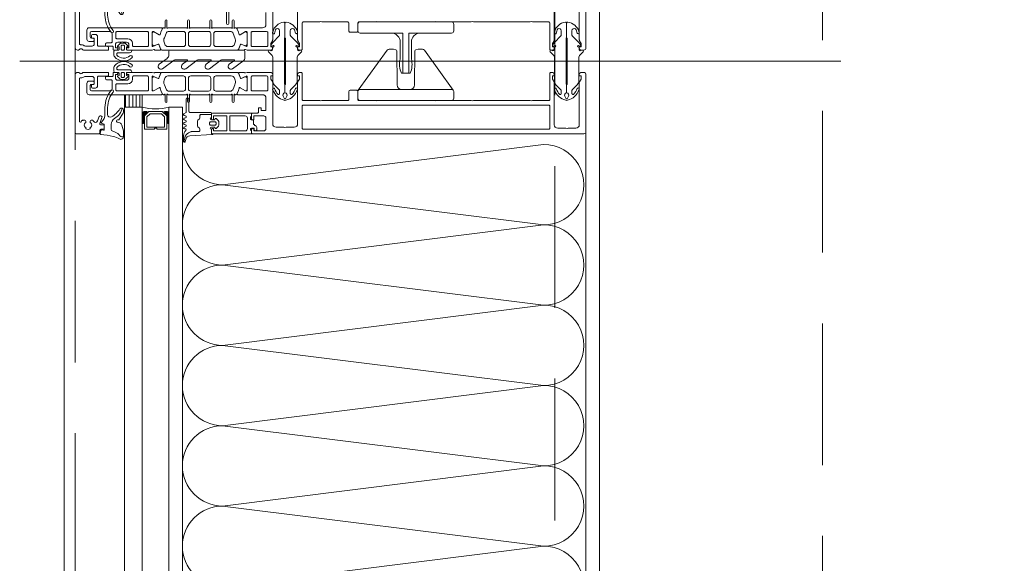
# Model space of a CAD drawing. Header units: millimetres. Extents: x 144573 to 336993, y 74252 to 247042.
# Tile 46 of 256: x 146702 to 147143, y 184055 to 184299. Entities that reach past the tile are written whole.
import ezdxf

# ---------------------------------------------------------------- set-up
doc = ezdxf.new("R2010")
doc.units = ezdxf.units.MM
doc.linetypes.add('ČÁRKOVANÁ', pattern=[19.05, 12.7, -6.35])
doc.layers.add('FASÁDA DETAILNÍ', color=255, linetype='Continuous', lineweight=0)

# ---------------------------------------------------------------- blocks, each defined once
blk = doc.blocks.new('244748_a')
blk.add_lwpolyline([(8.32, -1.69, 0.082248), (6.34, -0.9, -1.09695), (6.94, -0.1, -0.315353), (11.26, -5.15, -0.480529), (10.87, -5.64), (4.27, -5.64), (4.08, -5.45), (-16.53, -5.45), (-16.72, -5.64), (-20.43, -5.64, 0.574019), (-21.93, -4.78), (-22.99, -5.4, 0.524827), (-22.99, -5.9), (-21.93, -6.52, 0.574021), (-20.43, -5.66), (-16.72, -5.66), (-16.53, -5.85), (4.08, -5.85), (4.27, -5.66), (10.87, -5.66, -0.480529), (11.26, -6.15, -0.326229), (6.88, -11.09, -1.09695), (6.28, -10.3, 0.081457), (8.32, -9.61, 0.599203), (7.48, -8.05), (5.52, -8.05, 0.198965), (5.17, -8.2), (2.22, -11.15), (0.93, -12.01, -0.738038), (0.51, -11.62), (0.87, -11, 1), (0.35, -10.7), (0, -11.3), (-0.98, -11.3, 0.619205), (-1.45, -12.06), (-1.28, -12.43, -0.808139), (-2.04, -13.04), (-3.63, -11.44, 0.198906), (-4.34, -11.15), (-14.99, -11.15, -0.198936), (-16.76, -10.42), (-18.98, -8.2, 0.198942), (-19.33, -8.05), (-20.67, -8.05, 0.500217), (-21.09, -8.73, 0.122037), (-18.5, -10.27, -1.093735), (-19.1, -11.07, -0.240768), (-23.7, -6.07, -0.106226), (-23.7, -5.23, -0.256232), (-19, -0.13, -1.093735), (-18.4, -0.92, 0.116856), (-21.09, -2.57, 0.500217), (-20.67, -3.25), (-19.33, -3.25, 0.198942), (-18.98, -3.1), (-16.75, -0.88, -0.198936), (-14.99, -0.15), (-4.34, -0.15, 0.198907), (-3.63, 0.14), (-2.04, 1.74, -0.808139), (-1.28, 1.13), (-1.45, 0.76, 0.619205), (-0.98, 0), (0, 0), (0.35, -0.6, 1), (0.87, -0.3), (0.51, 0.32, -0.738038), (0.93, 0.71), (2.22, -0.15), (5.17, -3.1, 0.198965), (5.52, -3.25), (7.48, -3.25, 0.599203)], format="xyb", close=True)
blk = doc.blocks.new('236134_0100_s_v')
for points in [[(22.8, -23), (22.8, -5), (42, -5, 0.414214), (43, -4), (43, -1, 0.414214), (42, 0), (1, 0, 0.414214), (0, -1), (0, -4, 0.414214), (1, -5), (20.2, -5), (20.2, -23)], [(15, -5, -0.414214), (19, -9), (19, -16.57, 0.165764), (19.53, -23), (23.47, -23, 0.165764), (24, -16.57), (24, -9, -0.414214), (28, -5)]]:
    blk.add_lwpolyline(points, format="xyb")
blk = doc.blocks.new('236134_0200_s_v')
for points in [[(19.58, 5, -0.41166), (17.58, 6.98), (17.45, 22.25, 0.344217), (17.07, 22.73), (16, 23), (14, 23, 0.240828), (13.19, 22.59), (0.19, 4.59)], [(23.42, 5, 0.41166), (25.42, 6.98), (25.55, 22.25, -0.344217), (25.93, 22.73), (27, 23), (29, 23, -0.240828), (29.81, 22.59), (42.81, 4.59)]]:
    blk.add_lwpolyline(points, format="xyb")
blk.add_lwpolyline([(42, 5), (1, 5, 0.414214), (0, 4), (0, 1, 0.414214), (1, 0), (42, 0, 0.414214), (43, 1), (43, 4, 0.414214)], format="xyb", close=True)
blk = doc.blocks.new('284336')
for points in [[(-0.7, -9.6), (-10, -9.6, 0.414511), (-10.51, -10.11), (-10.51, -15.51, -1), (-11.69, -15.51), (-11.69, -9.6), (-12.69, -8.95, -0.668884), (-12.6, -8.23), (-11.99, -8.01, 0.766384), (-11.99, -7.21), (-12.6, -6.99, -0.76831), (-12.6, -6.23), (-11.99, -6.01, 0.766384), (-11.99, -5.21), (-12.6, -4.99, -0.76831), (-12.6, -4.23), (-11.99, -4.01, 0.766384), (-11.99, -3.21), (-12.6, -2.99, -0.877523), (-12.5, -2.22), (-12.1, -2.22, 0.698129), (-11.83, -1.5, -0.220231), (-12.89, 0.78), (-12.89, 3.45, -0.157143), (-12.82, 3.68), (-12.69, 3.42, -0.067482), (-12.48, 2.53, 0.393136), (-8.66, -1.02), (-6.1, -1.02, -0.414214), (-5.61, -1.51), (-5.61, -2.22, -0.267949), (-5.85, -2.65), (-6.35, -2.93, 0.267949), (-6.61, -3.38), (-6.61, -5.84, 0.267949), (-6.35, -6.29), (-5.85, -6.57, -0.267949), (-5.61, -7), (-5.61, -8.11, 0.414215), (-5.1, -8.62), (-0.41, -8.62), (-0.41, -9.31, -0.414212), (-0.7, -9.6)], [(-0.41, 0), (-0.41, -2, 0.990243), (-0.4, -3.02), (0.9, -3.02, 0.414214), (1.21, -2.71), (1.21, -2.61, -0.668123), (1.71, -2.4), (2.75, -3.45, -0.199004), (2.89, -3.79), (2.89, -5.43, -0.199038), (2.75, -5.77), (1.71, -6.82, -0.668191), (1.21, -6.61), (1.21, -6.51, 0.414214), (0.9, -6.2), (-0.4, -6.2, 0.990269), (-0.41, -7.22), (-0.41, -8.6), (-5.1, -8.6, -0.414215), (-5.59, -8.11), (-5.59, -7, 0.267949), (-5.84, -6.56), (-6.34, -6.27, -0.267949), (-6.59, -5.84), (-6.59, -3.38, -0.267949), (-6.34, -2.95), (-5.84, -2.66, 0.267949), (-5.59, -2.22), (-5.59, -1.51, 0.414214), (-6.1, -1), (-8.66, -1, -0.393156), (-12.46, 2.53, 0.067572), (-12.67, 3.43), (-12.8, 3.7, -0.637545), (-12.12, 3.53), (-11.92, 2.53, 0.344315), (-10.06, 0.91), (0, 0.38, -0.406913), (0.39, 0), (-0.41, 0)], [(1.7, -4.31, 0.414235), (1.2, -3.81), (-0.7, -3.81, 0.414214), (-1.2, -4.31), (-1.2, -4.91, 0.414214), (-0.7, -5.41), (1.2, -5.41, 0.414235), (1.7, -4.91), (1.7, -4.31)]]:
    blk.add_lwpolyline(points, format="xyb", close=True)
blk = doc.blocks.new('nesystémový nástavec 18')
for p, q in [((-17.5, 9.3), (-15.36, 9.3)), ((-15.36, 9.3), (0, 9.3)), ((0, 9.3), (0, 7.8)), ((-18, 6.8), (-18, 8.8)), ((-17, 6.3), (-17.5, 6.3)), ((-11, 8), (-17, 8)), ((-17, 8), (-17, 6.3)), ((-11, 1.3), (-11, 8)), ((-2.8, 8), (-9.7, 8)), ((-9.7, 1.3), (-9.7, 8)), ((-1.8, 2.3), (-1.8, 7)), ((-0.5, 7.3), (-0.5, 6.8)), ((0, 6.3), (0.55, 6.3)), ((0.55, 6.3), (0.95, 5.9)), ((0.95, 5.9), (0.95, 4.8)), ((0.95, 4.8), (0.95, 4.14)), ((-18, 0.5), (-18, 1.8)), ((-17.5, 2.3), (-17, 2.3)), ((-1.8, 0), (-17.5, 0)), ((-17, 2.3), (-17, 1.3)), ((-17, 1.3), (-11, 1.3)), ((-9.7, 1.3), (-2.8, 1.3)), ((0, 0), (-1.8, 0)), ((-0.4, 2.23), (-0.5, 2.04)), ((-0.5, 2.04), (-0.5, 2)), ((1.2, 2.44), (0, 2.44)), ((0, 1.5), (0, 0)), ((0.95, 4.14), (1.2, 4.14)), ((1.2, 1.85), (1.2, 2.44)), ((1.4, 3.94), (1.4, 3.84)), ((1.6, 3.64), (1.6, 3.64)), ((1.8, 1.37), (1.7, 1.35)), ((2.25, 1.63), (1.8, 1.37)), ((2.4, 2.84), (2.4, 1.89))]:
    blk.add_line(p, q)
for centre, radius, start, end in [((-17.5, 8.8), 0.5, 90, 180), ((-15.36, 9.8), 0.5, 270, 270.084), ((-17.5, 6.8), 0.5, 180.0012, 269.9988), ((-2.8, 7), 1, 0, 90), ((0, 7.3), 0.5, 89.9955, 180.0071), ((0, 6.8), 0.5, 179.9949, 270.006), ((0.75, 4.8), 0.2, 359.9656, 0.0344), ((-17.5, 1.8), 0.5, 89.999, 180.0002), ((-17.5, 0.5), 0.5, 180, 270), ((-2.8, 2.3), 1, 270, 0), ((0, 2), 0.5, 179.9716, 270.0327), ((0, 1.94), 0.5, 89.9975, 144.0007), ((1.2, 3.94), 0.2, 359.9707, 90.0249), ((1.7, 1.85), 0.5, 179.9991, 270), ((1.6, 3.84), 0.2, 179.9737, 270.035), ((1.6, 2.84), 0.8, 0.0065, 89.9919), ((2.1, 1.89), 0.3, 299.9815, 0.0183)]:
    blk.add_arc(centre, radius, start, end)
blk = doc.blocks.new('433270')
blk.add_lwpolyline([(1, 0, 0.414364), (0, -1), (0, -1.4, 0.255924), (0.23, -1.83, -0.547723), (0.23, -3.17, 0.255924), (0, -3.6), (0, -14.6, 0.414214), (0.3, -14.9), (1.2, -14.9, 0.414214), (1.7, -14.4), (1.7, -10.3, -0.414214), (2, -10), (6, -10, 0.414248), (7, -9), (7, -7.7, 0.414179), (6.5, -7.2), (5.7, -7.2, 0.414232), (5.4, -7.5), (5.4, -8.2, -0.414198), (5.1, -8.5), (2.8, -8.5, -0.414204), (1.8, -7.5), (1.8, -4.49, -0.147432), (1.97, -3.94, 0.147461), (2.4, -2.5), (2.4, -2.3, -0.414214), (2.9, -1.8), (21.87, -1.8, -0.668178), (22.22, -2.65), (22.16, -2.72, 1), (21.59, -3.29), (21.52, -3.35, 0.198912), (21.38, -3.71), (21.38, -4.05, 0.414214), (22.08, -4.75), (22.38, -4.75, 0.576988), (22.64, -4.3, -0.311246), (24.56, -4.3, 0.576988), (24.82, -4.75), (25.3, -4.75, -0.260065), (25.3, -6.65), (24.82, -6.65, 0.576988), (24.56, -7.1, -0.311246), (22.64, -7.1, 0.576988), (22.38, -6.65), (22.08, -6.65, 0.414214), (21.38, -7.35), (21.38, -7.61, 0.267949), (21.63, -8.04), (21.89, -8.2, -0.637047), (21.73, -10), (19.83, -10.7, 0.315299), (19.5, -11.17), (19.5, -11.49, 0.520567), (20.17, -11.96), (22.83, -10.99, -0.520567), (23.5, -11.46), (23.5, -12.5, 0.414062), (24, -13), (25, -13, 0.414186), (25.5, -12.5), (25.5, -11.5, -0.414182), (26, -11), (27, -11, 0.414214), (27.5, -10.5), (27.5, -0.5, 0.414214), (27, 0), (1, 0)], format="xyb", close=True)
blk = doc.blocks.new('284325')
for points in [[(0.84, -5.23, -0.560316), (0.94, -4.73), (1.94, -4.36, 0.3153), (2.14, -4.08), (2.14, -1.89, 0.451558), (1.8, -1.59), (0.9, -1.7, -0.399586), (0.57, -1.46), (0.3, -0.07, -0.415977), (0.53, 0.29, 0.024107), (6.15, 1.24, 0.076636), (8.99, 2.34, -0.577615), (10.79, 1.3), (10.02, 1.37, 0.283171), (9.08, 0.9, -0.168429), (7.07, -0.74), (5.9, -1.16, 0.315302), (5.24, -2.1), (5.24, -4.21, 0.269719), (6.76, -6.82, -0.194797), (10.18, -11.53, -0.342663), (9.17, -11.17, 0.119207), (5.43, -7.59, 0.578571), (3.63, -8.62), (3.63, -11.77, 0.176415), (6.16, -18.72, -1), (5.24, -19.49, -0.176415), (2.43, -11.77), (2.43, -8.89, 0.208286), (0.84, -5.23)], [(8.95, -6.65), (10.32, -8.78, -0.134555), (10.79, -10.63, -0.339795), (10.19, -11.53, 0.194788), (6.76, -6.81, -0.269736), (5.25, -4.21), (5.25, -2.1, -0.315302), (5.9, -1.17), (7.07, -0.74, 0.168429), (9.09, 0.89, -0.283167), (10.01, 1.36), (10.79, 1.29), (10.79, -0.74, -0.070852), (10.71, -1.3), (9.95, -3.93, -0.241839), (9.08, -4.83), (7.93, -5.22, 0.836024), (8.08, -6.19), (8.11, -6.19, -0.255349), (8.95, -6.65)]]:
    blk.add_lwpolyline(points, format="xyb", close=True)
blk = doc.blocks.new('*U1335')
for points in [[(0, 0, 0.414243), (0.1, 0.1), (0, 0.9, -1.0001), (0.2, 0.9), (0.1, 0.1, 0.414228), (0.2, 0, 0.414228)], [(0.2, 0, 0.414243), (0.3, 0.1), (0.2, 0.9, -1.0001), (0.4, 0.9), (0.3, 0.1, 0.414228), (0.4, 0, 0.414228)], [(0.4, 0, 0.414243), (0.5, 0.1), (0.4, 0.9, -1.0001), (0.6, 0.9), (0.5, 0.1, 0.414228), (0.6, 0, 0.414228)], [(0.6, 0, 0.414243), (0.7, 0.1), (0.6, 0.9, -1.0001), (0.8, 0.9), (0.7, 0.1, 0.414228), (0.8, 0, 0.414228)], [(0.8, 0, 0.414243), (0.9, 0.1), (0.8, 0.9, -1.0001), (1, 0.9), (0.9, 0.1, 0.414228), (1, 0, 0.414228)], [(1, 0, 0.414243), (1.1, 0.1), (1, 0.9, -1.0001), (1.2, 0.9), (1.1, 0.1, 0.414228), (1.2, 0, 0.414228)], [(1.2, 0, 0.414243), (1.3, 0.1), (1.2, 0.9, -1.0001), (1.4, 0.9), (1.3, 0.1, 0.414228), (1.4, 0, 0.414228)], [(1.4, 0, 0.414243), (1.5, 0.1), (1.4, 0.9, -1.0001), (1.6, 0.9), (1.5, 0.1, 0.414228), (1.6, 0, 0.414228)], [(1.6, 0, 0.414243), (1.7, 0.1), (1.6, 0.9, -1.0001), (1.8, 0.9), (1.7, 0.1, 0.414228), (1.8, 0, 0.414228)], [(1.8, 0, 0.414243), (1.9, 0.1), (1.8001, 0.9, -1.0001), (2, 0.9), (1.9001, 0.1, 0.414228), (2, 0, 0.414228)]]:
    blk.add_lwpolyline(points, format="xyb")
blk = doc.blocks.new('288126')
for points in [[(-16.5, 0), (16.5, 0)], [(-21.36, -6.34), (-17.8, -3.69)], [(-17, -2.08), (-17, -0.5)], [(-8.83, -4.3), (-14.11, -4.3)], [(1.81, -4.3), (-3.71, -4.3)], [(12.21, -4.3), (6.93, -4.3)], [(17, -0.5), (17, -3.8)], [(-14.71, -4.5), (-19.87, -8.34)], [(-10.96, -6.34), (-8.71, -4.66)], [(-4.31, -4.5), (-9.47, -8.34)], [(-0.35, -6.36), (1.93, -4.66)], [(6.33, -4.5), (1.14, -8.37)], [(10.05, -6.36), (12.33, -4.66)], [(16.6, -4.6), (11.54, -8.37)]]:
    blk.add_lwpolyline(points)
for centre, radius, start, end in [((16.5, -0.5), 0.5, 0, 90), ((-16.5, -0.5), 0.5, 90, 180), ((16, -3.8), 1, 306.7059, 0), ((-20.61, -7.34), 1.25, 126.7059, 306.7059), ((-10.21, -7.34), 1.25, 126.7059, 306.7059), ((0.4, -7.37), 1.25, 126.7059, 306.7059), ((10.8, -7.37), 1.25, 126.7059, 306.7059)]:
    blk.add_arc(centre, radius, start, end)
at = {"extrusion": (0, 0, -1)}
for centre, radius, start, end in [((19, -2.08), 2, 180, 233.2941), ((14.11, -5.3), 1, 53.2941, 90), ((8.83, -4.5), 0.2, 90, 233.2941), ((3.71, -5.3), 1, 53.2941, 90), ((-1.81, -4.5), 0.2, 90, 233.2941), ((-6.93, -5.3), 1, 53.2941, 90), ((-12.21, -4.5), 0.2, 90, 233.2941)]:
    blk.add_arc(centre, radius, start, end, dxfattribs=at)
blk = doc.blocks.new('246426')
for points in [[(-1.84, 0.64), (-2.86, -0.38, 0.198926), (-3.15, -1.09), (-3.15, -2.31, 0.198926), (-2.86, -3.02), (-1.84, -4.04, 0.637051), (-1.5, -3.92), (-1.45, -3.4), (-0.3, -3.4, -0.41484), (0, -3.7), (0, -5.19, 0.414232), (0.5, -5.69), (2.14, -5.69, 0.071862), (2.2, -5.68, 0.157876), (3.73, -4.64, 0.360336), (3.48, 2.39, 0.964062), (2.54, 1.48, -0.403385), (2.25, -4.34, -0.190964), (2.11, -4.39), (1.7, -4.39, -0.414214), (1.2, -3.89), (1.2, 1.31, 0.414201), (0.2, 2.31), (0, 2.31), (0, 0.3, -0.414214), (-0.3, 0), (-1.45, 0), (-1.5, 0.52, 0.637051), (-1.84, 0.64)], [(-2.25, -1.4, -0.414214), (-1.85, -1), (-0.4, -1, -0.414214), (0, -1.4), (0, -2, -0.414214), (-0.4, -2.4), (-1.85, -2.4, -0.414214), (-2.25, -2), (-2.25, -1.4)]]:
    blk.add_lwpolyline(points, format="xyb", close=True)

msp = doc.modelspace()

# ---------------------------------------------------------------- hatches: boundary and pattern name
at = {"layer": 'FASÁDA DETAILNÍ'}
h = msp.add_hatch(dxfattribs=at)
h.set_pattern_fill('ANSI31', color=256, scale=0.5, angle=585)
h.set_pattern_definition([(270, (214136.837, 173945.3374), (1.5875, -8e-16), [])])
h.paths.add_polyline_path([(146756.48, 184259.759), (146756.48, 184265.259), (146748.48, 184265.259), (146748.48, 184259.759)])

# ---------------------------------------------------------------- linework, layer by layer
for p, q in [((146701.534, 184280.259), (147069.771, 184280.259)), ((146748.48, 183850.759), (146748.48, 184259.759)), ((146748.48, 184259.759), (146756.48, 184259.759)), ((146756.48, 184259.759), (146756.48, 183850.759)), ((146768.48, 183850.759), (146768.48, 184259.759)), ((146774.48, 184259.759), (146768.48, 184259.759)), ((146774.48, 184259.759), (146774.48, 183850.759))]:
    msp.add_line(p, q, dxfattribs=at)
for points in [[(173301.48, 174615.259), (146721.48, 174615.259), (146721.48, 198295.259), (173301.48, 198295.259)], [(173061.48, 174855.259), (146961.48, 174855.259), (146961.48, 198055.259), (173061.48, 198055.259)], [(146748.48, 184259.759), (146748.48, 184265.259), (146756.48, 184265.259), (146756.48, 184259.759)], [(146767.48, 184249.759), (146767.48, 184255.759), (146765.48, 184257.759), (146759.48, 184257.759), (146757.48, 184255.759), (146757.48, 184249.759), (146761.98, 184249.759), (146761.98, 184250.259), (146762.98, 184250.259), (146762.98, 184249.759)], [(146758.48, 184250.759), (146766.48, 184250.759), (146766.48, 184255.344), (146765.066, 184256.759), (146760.033, 184256.759), (146758.48, 184255.344)]]:
    msp.add_lwpolyline(points, close=True, dxfattribs=at)
at = {"layer": 'FASÁDA DETAILNÍ', "linetype": 'ČÁRKOVANÁ', "ltscale": 5}
for points in [[(173296.48, 174620.259), (146726.48, 174620.259), (146726.48, 198290.259), (173296.48, 198290.259)], [(173081.48, 174835.259), (146941.48, 174835.259), (146941.48, 198075.259), (173081.48, 198075.259)], [(172961.48, 174955.259), (147061.48, 174955.259), (147061.48, 197955.259), (172961.48, 197955.259)]]:
    msp.add_lwpolyline(points, close=True, dxfattribs=at)
at = {"layer": 'FASÁDA DETAILNÍ'}
for points in [[(146826.18, 184308.267), (146826.18, 184289.902, 0.1316504), (146826.314, 184289.402), (146826.974, 184288.259), (146826.974, 184286.759), (146826.174, 184286.759), (146826.174, 184286.259, 0.4142136), (146827.174, 184285.259), (146827.68, 184285.259, 0.4142136), (146828.18, 184285.759), (146828.18, 184297.359, -0.4142136), (146828.68, 184297.859), (146836.08, 184297.859, -0.3999851), (146837.08, 184297.859), (146848.68, 184297.859, -0.4142136), (146849.18, 184297.359), (146849.18, 184293.759, 0.4142136), (146849.68, 184293.259), (146852.68, 184293.259, 0.4142136), (146853.18, 184293.759), (146853.18, 184297.359, -0.4142136), (146853.68, 184297.859), (146860.98, 184297.859, -0.38324), (146861.98, 184297.859), (146887.48, 184297.859, -0.38324), (146888.48, 184297.859), (146903.98, 184297.859, -0.38324), (146904.98, 184297.859), (146930.48, 184297.859, -0.38324), (146931.48, 184297.859), (146938.78, 184297.859, -0.4142136), (146939.28, 184297.359), (146939.28, 184285.759, 0.4142136), (146939.78, 184285.259), (146940.28, 184285.259, 0.4142136), (146941.28, 184286.259), (146941.28, 184286.759), (146940.48, 184286.759), (146940.48, 184288.259), (146941.146, 184289.412, 0.1169365), (146941.28, 184289.912), (146941.28, 184308.767, -0.4142315)], [(146952.48, 184308.767), (146952.48, 184289.912, 0.1169365), (146952.614, 184289.412), (146953.28, 184288.259), (146953.28, 184286.759), (146952.48, 184286.759), (146952.48, 184286.259, 0.4142136), (146953.48, 184285.259), (146954.48, 184285.259, 0.4142136), (146955.48, 184286.259), (146955.48, 184311.759, 0.4142135)], [(146811.98, 184302.059), (146811.98, 184296.76, -0.4141667), (146810.48, 184295.26), (146803.482, 184295.259), (146799.382, 184295.259, 0.5773503), (146799.036, 184294.659), (146799.534, 184293.796), (146799.962, 184292.304, 0.4887011), (146800.401, 184292.127), (146802.867, 184293.559), (146803.287, 184293.559, -0.4325656), (146803.482, 184293.359), (146803.482, 184287.054, -0.5483974), (146803.201, 184286.868), (146800.817, 184287.937, 0.4253361), (146800.55, 184287.829), (146799.733, 184285.806, 0.5315629), (146800.104, 184285.256), (146802.168, 184285.256, 0.2313061), (146802.405, 184285.372, -0.3061853), (146802.725, 184285.476), (146803.482, 184285.259), (146813.986, 184285.259, 0.4142136), (146814.986, 184286.259), (146814.986, 184286.759), (146814.186, 184286.759), (146814.186, 184288.259), (146814.846, 184289.402, 0.1316504), (146814.98, 184289.902), (146814.98, 184308.267, -0.4142136)]]:
    msp.add_lwpolyline(points, format="xyb", dxfattribs=at)
for points in [[(146799.141, 184285.259), (146787.23, 184285.258), (146765.319, 184285.259, -0.3058367), (146764.855, 184285.571), (146763.933, 184287.859, 0.4253361), (146763.665, 184287.966), (146762.047, 184287.25, -0.5437525), (146760.99, 184287.934), (146760.99, 184292.839, -0.5781822), (146761.891, 184293.357), (146764.083, 184292.096, 0.4885049), (146764.522, 184292.273), (146764.956, 184293.787), (146765.719, 184295.108, -0.2824777), (146765.995, 184295.258), (146766.44, 184295.258, 1.4470094), (146766.79, 184295.39), (146766.79, 184298.358, -1), (146767.59, 184298.358), (146767.59, 184295.39, 1.4470094), (146767.941, 184295.258), (146776.48, 184295.258, 1.4470094), (146776.83, 184295.39), (146776.83, 184298.358, -1), (146777.63, 184298.358), (146777.63, 184295.39, 1.4470094), (146777.981, 184295.258), (146786.48, 184295.258, 1.4470094), (146786.83, 184295.39), (146786.83, 184298.358, -1), (146787.63, 184298.358), (146787.63, 184295.39, 1.4470094), (146787.981, 184295.258), (146796.52, 184295.258, 1.4470094), (146796.87, 184295.39), (146796.87, 184298.358, -1), (146797.67, 184298.358), (146797.67, 184295.39, 1.4470094), (146798.021, 184295.258), (146798.465, 184295.258, -0.2824777), (146798.741, 184295.108), (146799.504, 184293.787), (146799.938, 184292.273, 0.4885049), (146800.377, 184292.096), (146802.569, 184293.357, -0.5781822), (146803.47, 184292.839), (146803.47, 184287.934, -0.5437525), (146802.413, 184287.25), (146800.795, 184287.966, 0.4253361), (146800.528, 184287.859), (146799.605, 184285.571, -0.3058367), (146799.141, 184285.259)], [(146760.98, 184285.259), (146749.98, 184285.259, -0.4144257), (146749.48, 184285.759), (146749.48, 184286.252), (146750.48, 184286.252), (146750.48, 184287.752, 0.4142136), (146749.48, 184288.752), (146747.98, 184288.752, 0.3999851), (146746.98, 184288.752), (146745.48, 184288.752, 0.4142136), (146744.48, 184287.752), (146744.48, 184286.259), (146745.48, 184286.259), (146745.48, 184285.759, -0.4144559), (146744.98, 184285.259), (146743.68, 184285.26, -0.4139712), (146743.38, 184285.56), (146743.38, 184286.758, 0.4142136), (146743.08, 184287.058), (146740.08, 184287.058), (146740.08, 184288.058, -0.4142136), (146740.58, 184288.558), (146742.48, 184288.558, 0.4142136), (146742.98, 184289.058), (146742.98, 184292.559, 0.4142056), (146741.98, 184293.559), (146733.68, 184293.559, 0.4142063), (146733.18, 184293.059), (146733.18, 184291.159, 0.414219), (146733.68, 184290.659), (146734.48, 184290.659, -0.4142136), (146734.98, 184290.159), (146734.98, 184289.659, -0.4142136), (146734.48, 184289.159), (146732.68, 184289.159, -0.4142136), (146731.68, 184290.159), (146731.68, 184294.259, -0.4142136), (146732.68, 184295.259), (146760.98, 184295.259), (146765.08, 184295.259, -0.5773503), (146765.427, 184294.659), (146764.928, 184293.796), (146764.5, 184292.304, -0.4887011), (146764.061, 184292.127), (146761.596, 184293.559), (146761.175, 184293.559, 0.4325656), (146760.98, 184293.359), (146760.98, 184287.054, 0.5483974), (146761.262, 184286.868), (146763.646, 184287.937, -0.4253361), (146763.913, 184287.829), (146764.729, 184285.806, -0.5315625), (146764.358, 184285.256), (146762.294, 184285.256, -0.2313061), (146762.057, 184285.372, 0.3061853), (146761.738, 184285.476), (146760.98, 184285.259)], [(146758.78, 184293.559), (146745.08, 184293.559, 0.4142136), (146744.58, 184293.059), (146744.58, 184290.852, 0.4142136), (146745.08, 184290.352), (146750.05, 184290.352, -0.4111388), (146752.08, 184288.352), (146752.08, 184287.359, 0.4142136), (146752.58, 184286.859), (146758.78, 184286.859, 0.4142136), (146759.28, 184287.359), (146759.28, 184293.059, 0.4142136), (146758.78, 184293.559)], [(146768.03, 184286.858), (146774.93, 184286.858, 0.4142178), (146775.93, 184287.858), (146775.93, 184292.658, 0.4142178), (146774.93, 184293.658), (146768.568, 184293.658, 0.305619), (146767.177, 184292.72), (146766.399, 184290.796, 0.1764286), (146766.327, 184288.744), (146766.603, 184287.894, 0.3249157), (146768.03, 184286.858)], [(146778.23, 184286.858), (146786.23, 184286.858, 0.4142136), (146787.23, 184287.858), (146787.23, 184292.658, 0.4142136), (146786.23, 184293.658), (146778.23, 184293.658, 0.4142136), (146777.23, 184292.658), (146777.23, 184287.858, 0.4142136), (146778.23, 184286.858)], [(146789.53, 184286.858), (146796.43, 184286.858, 0.3249157), (146797.857, 184287.894), (146798.133, 184288.744, 0.1764286), (146798.061, 184290.796), (146797.283, 184292.72, 0.305619), (146795.892, 184293.658), (146789.53, 184293.658, 0.4142178), (146788.53, 184292.658), (146788.53, 184287.858, 0.4142178), (146789.53, 184286.858)], [(146812.78, 184287.359, -0.4142136), (146812.28, 184286.859), (146805.78, 184286.859, -0.4142136), (146805.28, 184287.359), (146805.28, 184293.059, -0.4142136), (146805.78, 184293.559), (146812.28, 184293.559, -0.4142136), (146812.78, 184293.059), (146812.78, 184287.359)], [(146760.98, 184275.259), (146749.98, 184275.259, 0.4144257), (146749.48, 184274.759), (146749.48, 184274.265), (146750.48, 184274.265), (146750.48, 184272.765, -0.4142136), (146749.48, 184271.765), (146747.98, 184271.765, -0.3999851), (146746.98, 184271.765), (146745.48, 184271.765, -0.4142136), (146744.48, 184272.765), (146744.48, 184274.259), (146745.48, 184274.259), (146745.48, 184274.759, 0.4144559), (146744.98, 184275.259), (146743.68, 184275.257, 0.4139712), (146743.38, 184274.957), (146743.38, 184273.759, -0.4142136), (146743.08, 184273.459), (146740.08, 184273.459), (146740.08, 184272.459, 0.4142136), (146740.58, 184271.959), (146742.48, 184271.959, -0.4142136), (146742.98, 184271.459), (146742.98, 184267.959, -0.4142056), (146741.98, 184266.959), (146733.68, 184266.959, -0.4142063), (146733.18, 184267.459), (146733.18, 184269.359, -0.414219), (146733.68, 184269.859), (146734.48, 184269.859, 0.4142136), (146734.98, 184270.359), (146734.98, 184270.859, 0.4142136), (146734.48, 184271.359), (146732.68, 184271.359, 0.4142136), (146731.68, 184270.359), (146731.68, 184266.259, 0.4142136), (146732.68, 184265.259), (146760.98, 184265.259), (146765.08, 184265.258, 0.5773503), (146765.427, 184265.858), (146764.928, 184266.722), (146764.5, 184268.214, 0.4887011), (146764.061, 184268.39), (146761.596, 184266.959), (146761.175, 184266.959, -0.4325656), (146760.98, 184267.159), (146760.98, 184273.463, -0.5483974), (146761.262, 184273.649), (146763.646, 184272.58, 0.4253361), (146763.913, 184272.688), (146764.729, 184274.711, 0.5315625), (146764.358, 184275.261), (146762.294, 184275.261, 0.2313061), (146762.057, 184275.145, -0.3061853), (146761.738, 184275.041), (146760.98, 184275.259)], [(146758.78, 184266.959), (146745.08, 184266.959, -0.4142136), (146744.58, 184267.459), (146744.58, 184269.665, -0.4142136), (146745.08, 184270.165), (146750.05, 184270.165, 0.4111388), (146752.08, 184272.165), (146752.08, 184273.159, -0.4142136), (146752.58, 184273.659), (146758.78, 184273.659, -0.4142136), (146759.28, 184273.159), (146759.28, 184267.459, -0.4142136), (146758.78, 184266.959)], [(146799.141, 184275.259), (146787.23, 184275.259), (146765.319, 184275.259, 0.3058367), (146764.855, 184274.946), (146763.933, 184272.659, -0.4253361), (146763.665, 184272.551), (146762.047, 184273.267, 0.5437525), (146760.99, 184272.583), (146760.99, 184267.679, 0.5781822), (146761.891, 184267.16), (146764.083, 184268.421, -0.4885049), (146764.522, 184268.244), (146764.956, 184266.73), (146765.719, 184265.409, 0.2824777), (146765.995, 184265.259), (146766.44, 184265.259, -1.4470094), (146766.79, 184265.127), (146766.79, 184262.159, 1), (146767.59, 184262.159), (146767.59, 184265.127, -1.4470094), (146767.941, 184265.26), (146776.48, 184265.259, -1.4470094), (146776.83, 184265.127), (146776.83, 184262.159, 1), (146777.63, 184262.159), (146777.63, 184265.127, -1.4470094), (146777.981, 184265.26), (146786.48, 184265.259, -1.4470094), (146786.83, 184265.127), (146786.83, 184262.159, 1), (146787.63, 184262.159), (146787.63, 184265.127, -1.4470094), (146787.981, 184265.26), (146796.52, 184265.259, -1.4470094), (146796.87, 184265.127), (146796.87, 184262.159, 1), (146797.67, 184262.159), (146797.67, 184265.127, -1.4470094), (146798.021, 184265.26), (146798.465, 184265.259, 0.2824777), (146798.741, 184265.409), (146799.504, 184266.73), (146799.938, 184268.244, -0.4885049), (146800.377, 184268.421), (146802.569, 184267.16, 0.5781822), (146803.47, 184267.679), (146803.47, 184272.583, 0.5437525), (146802.413, 184273.267), (146800.795, 184272.551, -0.4253361), (146800.528, 184272.659), (146799.605, 184274.946, 0.3058367), (146799.141, 184275.259)], [(146768.03, 184273.66), (146774.93, 184273.66, -0.4142178), (146775.93, 184272.66), (146775.93, 184267.859, -0.4142178), (146774.93, 184266.859), (146768.568, 184266.859, -0.305619), (146767.177, 184267.797), (146766.399, 184269.721, -0.1764286), (146766.327, 184271.773), (146766.603, 184272.623, -0.3249157), (146768.03, 184273.66)], [(146778.23, 184273.66), (146786.23, 184273.66, -0.4142136), (146787.23, 184272.66), (146787.23, 184267.859, -0.4142136), (146786.23, 184266.859), (146778.23, 184266.859, -0.4142136), (146777.23, 184267.859), (146777.23, 184272.66, -0.4142136), (146778.23, 184273.66)], [(146789.53, 184273.66), (146796.43, 184273.66, -0.3249157), (146797.857, 184272.623), (146798.133, 184271.773, -0.1764286), (146798.061, 184269.721), (146797.283, 184267.797, -0.305619), (146795.892, 184266.859), (146789.53, 184266.859, -0.4142178), (146788.53, 184267.859), (146788.53, 184272.66, -0.4142178), (146789.53, 184273.66)], [(146954.48, 184247.759), (146805.98, 184247.759, -0.4142136), (146805.48, 184248.259), (146805.48, 184249.559, -0.4142197), (146805.98, 184250.059), (146806.48, 184250.059), (146806.48, 184249.059), (146810.98, 184249.059, 0.4142136), (146811.98, 184250.059), (146811.98, 184254.759, 0.4142136), (146810.98, 184255.759), (146806.48, 184255.759), (146806.48, 184254.059), (146805.98, 184254.059, -0.4142012), (146805.48, 184254.559), (146805.48, 184256.559, -0.4142136), (146805.98, 184257.059), (146808.123, 184257.059, 0.4142136), (146808.623, 184257.559), (146808.623, 184259.359), (146809.874, 184259.359), (146809.874, 184258.159), (146811.68, 184258.159, 0.4142136), (146811.98, 184258.459), (146811.98, 184263.757, 0.4141667), (146810.48, 184265.257), (146803.482, 184265.259), (146799.382, 184265.258, -0.5773503), (146799.036, 184265.858), (146799.534, 184266.722), (146799.962, 184268.214, -0.4887011), (146800.401, 184268.39), (146802.867, 184266.959), (146803.287, 184266.959, 0.4325656), (146803.482, 184267.159), (146803.482, 184273.463, 0.5483974), (146803.201, 184273.649), (146800.817, 184272.58, -0.4253361), (146800.55, 184272.688), (146799.733, 184274.711, -0.5315629), (146800.104, 184275.261), (146802.168, 184275.261, -0.2313061), (146802.405, 184275.145, 0.3061853), (146802.725, 184275.041), (146803.482, 184275.259), (146813.986, 184275.259, -0.4142136), (146814.986, 184274.259), (146814.986, 184273.759), (146814.186, 184273.759), (146814.186, 184272.259), (146814.846, 184271.115, -0.1316504), (146814.98, 184270.615), (146814.98, 184252.25, 0.4142136), (146816.48, 184250.75), (146819.981, 184250.75, 0.3999851), (146820.981, 184250.75), (146824.68, 184250.75, 0.4142136), (146826.18, 184252.25), (146826.18, 184270.615, -0.1316504), (146826.314, 184271.115), (146826.974, 184272.259), (146826.974, 184273.759), (146826.174, 184273.759), (146826.174, 184274.259, -0.4142136), (146827.174, 184275.259), (146827.68, 184275.259, -0.4142136), (146828.18, 184274.759), (146828.18, 184263.159, 0.4142136), (146828.68, 184262.659), (146836.08, 184262.659, 0.3999851), (146837.08, 184262.659), (146848.68, 184262.659, 0.4142136), (146849.18, 184263.159), (146849.18, 184266.759, -0.4142136), (146849.68, 184267.259), (146852.68, 184267.259, -0.4142136), (146853.18, 184266.759), (146853.18, 184263.159, 0.4142136), (146853.68, 184262.659), (146860.98, 184262.659, 0.38324), (146861.98, 184262.659), (146887.48, 184262.659, 0.38324), (146888.48, 184262.659), (146903.98, 184262.659, 0.38324), (146904.98, 184262.659), (146930.48, 184262.659, 0.38324), (146931.48, 184262.659), (146938.78, 184262.659, 0.4142136), (146939.28, 184263.159), (146939.28, 184274.759, -0.4142136), (146939.78, 184275.259), (146940.28, 184275.259, -0.4142136), (146941.28, 184274.259), (146941.28, 184273.759), (146940.48, 184273.759), (146940.48, 184272.259), (146941.146, 184271.105, -0.1169365), (146941.28, 184270.605), (146941.28, 184251.75, 0.4142315), (146942.78, 184250.25), (146946.49, 184250.25, 0.3999851), (146947.49, 184250.25), (146950.98, 184250.25, 0.4142315), (146952.48, 184251.75), (146952.48, 184270.605, -0.1169365), (146952.614, 184271.105), (146953.28, 184272.259), (146953.28, 184273.759), (146952.48, 184273.759), (146952.48, 184274.259, -0.4142136), (146953.48, 184275.259), (146954.48, 184275.259, -0.4142136), (146955.48, 184274.259), (146955.48, 184248.759, -0.4142135), (146954.48, 184247.759)], [(146812.78, 184273.158, 0.4142136), (146812.28, 184273.658), (146805.78, 184273.658, 0.4142136), (146805.28, 184273.158), (146805.28, 184267.458, 0.4142136), (146805.78, 184266.958), (146812.28, 184266.958, 0.4142136), (146812.78, 184267.458), (146812.78, 184273.158)], [(146828.68, 184249.859), (146938.78, 184249.859, 0.4142136), (146939.28, 184250.359), (146939.28, 184260.059, 0.4142136), (146938.78, 184260.559), (146828.68, 184260.559, 0.4142136), (146828.18, 184260.059), (146828.18, 184250.359, 0.4142136), (146828.68, 184249.859)]]:
    msp.add_lwpolyline(points, format="xyb", close=True, dxfattribs=at)
msp.add_lwpolyline([(146955.48, 183861.759), (146955.48, 184248.759)], dxfattribs=at)
for centre, radius, start, end in [((146762.48, 184281.65), 22.699, 254.67278, 285.32722), ((146757.832, 184254.208), 3.546, 67.29382, 112.40905), ((146757.718, 184254.575), 2.897, 65.30667, 115.29515), ((146757.549, 184254.923), 2.248, 61.52734, 118.40281), ((146757.405, 184255.167), 1.712, 57.29495, 122.68565), ((146757.266, 184255.328), 1.263, 51.96563, 128.49956), ((146757.118, 184255.418), 0.879, 43.99491, 136.49644), ((146756.98, 184255.406), 0.596, 33.03656, 146.96344), ((146756.98, 184255.113), 0.596, 33.03656, 146.96344), ((146767.128, 184254.208), 3.546, 67.59095, 112.70618), ((146767.242, 184254.575), 2.897, 64.70485, 114.69333), ((146767.411, 184254.923), 2.248, 61.59719, 118.47266), ((146767.555, 184255.167), 1.712, 57.31435, 122.70505), ((146767.694, 184255.328), 1.263, 51.50044, 128.03437), ((146767.842, 184255.418), 0.879, 43.50356, 136.00509), ((146767.98, 184255.406), 0.596, 33.03656, 146.96344), ((146767.98, 184255.113), 0.596, 33.03656, 146.96344), ((146756.98, 184254.821), 0.596, 33.03656, 146.96344), ((146756.98, 184254.528), 0.596, 33.03656, 146.96344), ((146756.98, 184254.236), 0.596, 33.03656, 146.96344), ((146756.98, 184253.943), 0.596, 33.03656, 146.96344), ((146756.98, 184253.651), 0.596, 33.03656, 146.96344), ((146756.98, 184253.358), 0.596, 33.03656, 146.96344), ((146756.98, 184253.066), 0.596, 33.03656, 146.96344), ((146756.98, 184252.773), 0.596, 33.03656, 146.96344), ((146756.98, 184252.481), 0.596, 33.03656, 146.96344), ((146756.98, 184252.188), 0.596, 33.03656, 146.96344), ((146756.98, 184251.896), 0.596, 33.03656, 146.96344), ((146767.98, 184254.821), 0.596, 33.03656, 146.96344), ((146767.98, 184254.528), 0.596, 33.03656, 146.96344), ((146767.98, 184254.236), 0.596, 33.03656, 146.96344), ((146767.98, 184253.943), 0.596, 33.03656, 146.96344), ((146767.98, 184253.651), 0.596, 33.03656, 146.96344), ((146767.98, 184253.358), 0.596, 33.03656, 146.96344), ((146767.98, 184253.066), 0.596, 33.03656, 146.96344), ((146767.98, 184252.773), 0.596, 33.03656, 146.96344), ((146767.98, 184252.481), 0.596, 33.03656, 146.96344), ((146767.98, 184252.188), 0.596, 33.03656, 146.96344), ((146767.98, 184251.896), 0.596, 33.03656, 146.96344)]:
    msp.add_arc(centre, radius, start, end, dxfattribs=at)

# ---------------------------------------------------------------- block references
for name, p in [('284325', (146737.34, 184312.759)), ('284336', (146805.89, 184312.759)), ('236134_0100_s_v', (146853.18, 184297.859)), ('288126', (146785.47, 184285.258)), ('236134_0200_s_v', (146853.18, 184262.659)), ('nesystémový nástavec 18', (146805.48, 184247.759))]:
    msp.add_blockref(name, p, dxfattribs=at)
for name, p, rotation in [('433270', (146726.48, 184285.258), 90), ('246426', (146749.48, 184285.254), 270)]:
    msp.add_blockref(name, p, dxfattribs=dict(at, rotation=rotation))
at = {"layer": 'FASÁDA DETAILNÍ', "xscale": -1}
for name, p, rotation in [('244748_a', (146826.141, 184286.481), 270), ('244748_a', (146952.441, 184286.481), 270), ('246426', (146749.48, 184275.263), 270), ('433270', (146726.48, 184275.259), 90), ('284325', (146737.34, 184247.759), 180), ('284336', (146787.89, 184247.759), 180)]:
    msp.add_blockref(name, p, dxfattribs=dict(at, rotation=rotation))
at = {"layer": 'FASÁDA DETAILNÍ', "xscale": 179.9999932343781, "yscale": 179.9999932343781, "zscale": 179.9999932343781, "rotation": 270}
msp.add_blockref('*U1335', (146774.48, 184242.932), dxfattribs=at)

doc.saveas('drawing.dxf')
